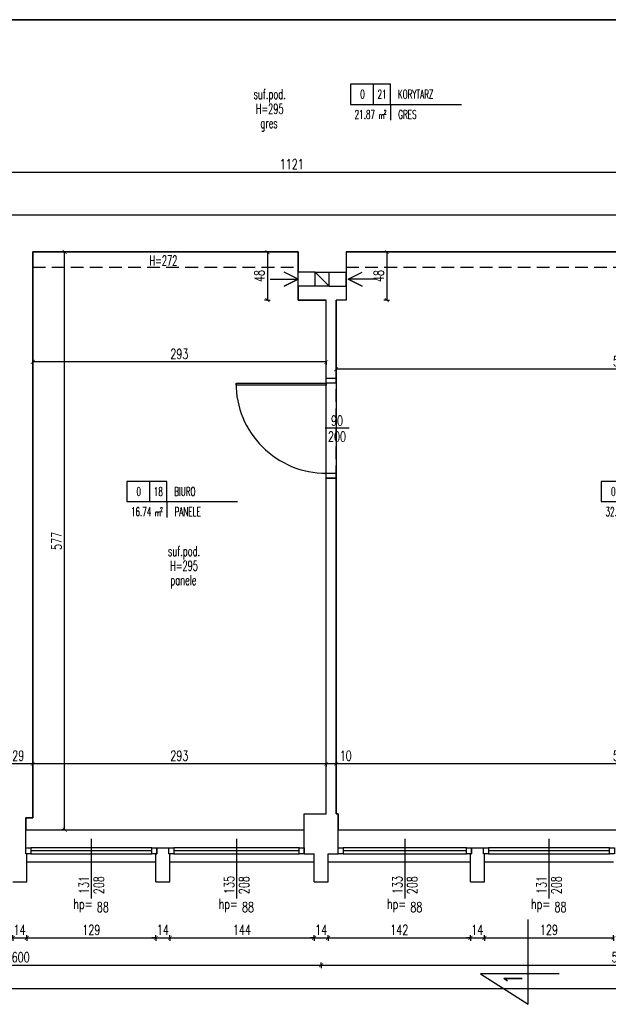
# Model space of a CAD drawing. Extents: x 36663 to 42423, y 7313 to 12123.
# Tile 3 of 54: x 37688 to 38275, y 7355 to 8339. Entities that reach past the tile are written whole.
import ezdxf
from ezdxf.enums import TextEntityAlignment as Align

# ---------------------------------------------------------------- set-up
doc = ezdxf.new("R2010")
doc.units = 0
doc.header["$MEASUREMENT"] = 0
doc.header["$PDMODE"] = 35
doc.header["$PDSIZE"] = 3
doc.linetypes.add('DASHED', pattern=[19.05, 12.7, -6.35])
for name, color, linetype in [('W_area_1', 5, 'Continuous'), ('W_drzwi', 1, 'Continuous'), ('W_linia przek', 5, 'Continuous'), ('W_niewidoczne', 24, 'DASHED'), ('W_okna', 1, 'Continuous'), ('W_okna_txt', 1, 'Continuous'), ('W_opis_pomieszczen', 1, 'Continuous'), ('W_opisy', 2, 'Continuous'), ('W_podciagi', 252, 'DASHED'), ('W_posadzka', 4, 'Continuous'), ('W_przekrojowa', 6, 'Continuous'), ('W_rama_okna', 2, 'Continuous'), ('W_szklo', 4, 'Continuous'), ('W_went-str', 21, 'Continuous'), ('W_widok', 21, 'Continuous'), ('W_wymiary', 1, 'Continuous')]:
    doc.layers.add(name, color=color, linetype=linetype)
doc.styles.add('c20', font='simplex.shx', dxfattribs={"width": 0.7})
doc.styles.add('Romans', font='simplex.shx', dxfattribs={"width": 0.6})
doc.dimstyles.new('c20_50', dxfattribs={"dimscale": 0.5, "dimtxt": 20, "dimasz": 8, "dimexe": 1.25, "dimexo": 0.625, "dimgap": 6, "dimtad": 1, "dimdec": 0, "dimrnd": 1, "dimtxsty": 'c20', "dimblk": 'ARCHTICK', "dimcen": 0, "dimse1": 1, "dimse2": 1, "dimclrd": 1, "dimclrt": 2, "dimadec": 0, "dimazin": 0, "dimtfac": 1, "dimtdec": 0, "dimtix": 1, "dimtmove": 1, "dimatfit": 3, "dimldrblk": 'ARCHTICK', "dimfxl": 1.25, "dimarcsym": 0})

# ---------------------------------------------------------------- blocks, each defined once
blk = doc.blocks.new('_ArchTick')
at = {"color": 2}
for q in [(0, 0.7), (0, -0.7)]:
    blk.add_line((0, 0), q, dxfattribs=at)
at = {"color": 0, "linetype": 'ByBlock', "const_width": 0.15}
blk.add_lwpolyline([(-0.5, -0.5), (0.5, 0.5)], dxfattribs=at)
blk = doc.blocks.new('*D69')
at = {"layer": 'Defpoints', "color": 0, "transparency": 16777216}
for p in [(37680.72, 7477.53), (37694.72, 7477.53), (37694.72, 7421.51)]:
    blk.add_point(p, dxfattribs=at)
at = {"layer": 'W_wymiary', "color": 1, "lineweight": -2, "transparency": 16777216}
for p, q in [((37680.72, 7421.51), (37676.72, 7421.51)), ((37680.72, 7421.51), (37694.72, 7421.51)), ((37694.72, 7421.51), (37698.72, 7421.51))]:
    blk.add_line(p, q, dxfattribs=at)
at = {"layer": 'W_wymiary', "color": 1, "lineweight": -2, "transparency": 16777216, "xscale": 4, "yscale": 4, "zscale": 4}
blk.add_blockref('_ArchTick', (37680.72, 7421.51), dxfattribs=at)
at = {"layer": 'W_wymiary', "color": 1, "lineweight": -2, "transparency": 16777216, "xscale": 4, "yscale": 4, "zscale": 4, "rotation": 180}
blk.add_blockref('_ArchTick', (37694.72, 7421.51), dxfattribs=at)
at = {"layer": 'W_wymiary', "color": 2, "transparency": 16777216, "insert": (37687.72, 7429.51), "char_height": 10, "attachment_point": 5, "style": 'c20'}
blk.add_mtext('14', dxfattribs=at)
blk = doc.blocks.new('*D70')
at = {"layer": 'Defpoints', "color": 0, "transparency": 16777216}
for p in [(37694.72, 7477.53), (37823.72, 7477.53), (37823.72, 7421.51)]:
    blk.add_point(p, dxfattribs=at)
at = {"layer": 'W_wymiary', "color": 1, "lineweight": -2, "transparency": 16777216}
blk.add_line((37694.72, 7421.51), (37823.72, 7421.51), dxfattribs=at)
at = {"layer": 'W_wymiary', "color": 1, "lineweight": -2, "transparency": 16777216, "xscale": 4, "yscale": 4, "zscale": 4, "rotation": 180}
blk.add_blockref('_ArchTick', (37694.72, 7421.51), dxfattribs=at)
at = {"layer": 'W_wymiary', "color": 1, "lineweight": -2, "transparency": 16777216, "xscale": 4, "yscale": 4, "zscale": 4}
blk.add_blockref('_ArchTick', (37823.72, 7421.51), dxfattribs=at)
at = {"layer": 'W_wymiary', "color": 2, "transparency": 16777216, "insert": (37759.22, 7429.51), "char_height": 10, "attachment_point": 5, "style": 'c20'}
blk.add_mtext('129', dxfattribs=at)
blk = doc.blocks.new('*D71')
at = {"layer": 'Defpoints', "color": 0, "transparency": 16777216}
for p in [(37823.72, 7477.53), (37837.72, 7477.53), (37837.72, 7421.51)]:
    blk.add_point(p, dxfattribs=at)
at = {"layer": 'W_wymiary', "color": 1, "lineweight": -2, "transparency": 16777216}
for p, q in [((37823.72, 7421.51), (37819.72, 7421.51)), ((37823.72, 7421.51), (37837.72, 7421.51)), ((37837.72, 7421.51), (37841.72, 7421.51))]:
    blk.add_line(p, q, dxfattribs=at)
at = {"layer": 'W_wymiary', "color": 1, "lineweight": -2, "transparency": 16777216, "xscale": 4, "yscale": 4, "zscale": 4}
blk.add_blockref('_ArchTick', (37823.72, 7421.51), dxfattribs=at)
at = {"layer": 'W_wymiary', "color": 1, "lineweight": -2, "transparency": 16777216, "xscale": 4, "yscale": 4, "zscale": 4, "rotation": 180}
blk.add_blockref('_ArchTick', (37837.72, 7421.51), dxfattribs=at)
at = {"layer": 'W_wymiary', "color": 2, "transparency": 16777216, "insert": (37830.72, 7429.51), "char_height": 10, "attachment_point": 5, "style": 'c20'}
blk.add_mtext('14', dxfattribs=at)
blk = doc.blocks.new('*D72')
at = {"layer": 'Defpoints', "color": 0, "transparency": 16777216}
for p in [(37837.72, 7477.53), (37981.72, 7477.53), (37981.72, 7421.51)]:
    blk.add_point(p, dxfattribs=at)
at = {"layer": 'W_wymiary', "color": 1, "lineweight": -2, "transparency": 16777216}
blk.add_line((37837.72, 7421.51), (37981.72, 7421.51), dxfattribs=at)
at = {"layer": 'W_wymiary', "color": 1, "lineweight": -2, "transparency": 16777216, "xscale": 4, "yscale": 4, "zscale": 4, "rotation": 180}
blk.add_blockref('_ArchTick', (37837.72, 7421.51), dxfattribs=at)
at = {"layer": 'W_wymiary', "color": 1, "lineweight": -2, "transparency": 16777216, "xscale": 4, "yscale": 4, "zscale": 4}
blk.add_blockref('_ArchTick', (37981.72, 7421.51), dxfattribs=at)
at = {"layer": 'W_wymiary', "color": 2, "transparency": 16777216, "insert": (37909.72, 7429.51), "char_height": 10, "attachment_point": 5, "style": 'c20'}
blk.add_mtext('144', dxfattribs=at)
blk = doc.blocks.new('*D73')
at = {"layer": 'Defpoints', "color": 0, "transparency": 16777216}
for p in [(37981.72, 7477.53), (37995.72, 7477.53), (37995.72, 7421.51)]:
    blk.add_point(p, dxfattribs=at)
at = {"layer": 'W_wymiary', "color": 1, "lineweight": -2, "transparency": 16777216}
for p, q in [((37981.72, 7421.51), (37977.72, 7421.51)), ((37981.72, 7421.51), (37995.72, 7421.51)), ((37995.72, 7421.51), (37999.72, 7421.51))]:
    blk.add_line(p, q, dxfattribs=at)
at = {"layer": 'W_wymiary', "color": 1, "lineweight": -2, "transparency": 16777216, "xscale": 4, "yscale": 4, "zscale": 4}
blk.add_blockref('_ArchTick', (37981.72, 7421.51), dxfattribs=at)
at = {"layer": 'W_wymiary', "color": 1, "lineweight": -2, "transparency": 16777216, "xscale": 4, "yscale": 4, "zscale": 4, "rotation": 180}
blk.add_blockref('_ArchTick', (37995.72, 7421.51), dxfattribs=at)
at = {"layer": 'W_wymiary', "color": 2, "transparency": 16777216, "insert": (37988.72, 7429.51), "char_height": 10, "attachment_point": 5, "style": 'c20'}
blk.add_mtext('14', dxfattribs=at)
blk = doc.blocks.new('*D74')
at = {"layer": 'Defpoints', "color": 0, "transparency": 16777216}
for p in [(37995.72, 7477.53), (38137.72, 7477.53), (38137.72, 7421.51)]:
    blk.add_point(p, dxfattribs=at)
at = {"layer": 'W_wymiary', "color": 1, "lineweight": -2, "transparency": 16777216}
blk.add_line((37995.72, 7421.51), (38137.72, 7421.51), dxfattribs=at)
at = {"layer": 'W_wymiary', "color": 1, "lineweight": -2, "transparency": 16777216, "xscale": 4, "yscale": 4, "zscale": 4, "rotation": 180}
blk.add_blockref('_ArchTick', (37995.72, 7421.51), dxfattribs=at)
at = {"layer": 'W_wymiary', "color": 1, "lineweight": -2, "transparency": 16777216, "xscale": 4, "yscale": 4, "zscale": 4}
blk.add_blockref('_ArchTick', (38137.72, 7421.51), dxfattribs=at)
at = {"layer": 'W_wymiary', "color": 2, "transparency": 16777216, "insert": (38066.72, 7429.51), "char_height": 10, "attachment_point": 5, "style": 'c20'}
blk.add_mtext('142', dxfattribs=at)
blk = doc.blocks.new('*D75')
at = {"layer": 'Defpoints', "color": 0, "transparency": 16777216}
for p in [(38137.72, 7477.53), (38151.72, 7477.53), (38151.72, 7421.51)]:
    blk.add_point(p, dxfattribs=at)
at = {"layer": 'W_wymiary', "color": 1, "lineweight": -2, "transparency": 16777216}
for p, q in [((38137.72, 7421.51), (38133.72, 7421.51)), ((38137.72, 7421.51), (38151.72, 7421.51)), ((38151.72, 7421.51), (38155.72, 7421.51))]:
    blk.add_line(p, q, dxfattribs=at)
at = {"layer": 'W_wymiary', "color": 1, "lineweight": -2, "transparency": 16777216, "xscale": 4, "yscale": 4, "zscale": 4}
blk.add_blockref('_ArchTick', (38137.72, 7421.51), dxfattribs=at)
at = {"layer": 'W_wymiary', "color": 1, "lineweight": -2, "transparency": 16777216, "xscale": 4, "yscale": 4, "zscale": 4, "rotation": 180}
blk.add_blockref('_ArchTick', (38151.72, 7421.51), dxfattribs=at)
at = {"layer": 'W_wymiary', "color": 2, "transparency": 16777216, "insert": (38144.72, 7429.51), "char_height": 10, "attachment_point": 5, "style": 'c20'}
blk.add_mtext('14', dxfattribs=at)
blk = doc.blocks.new('*D76')
at = {"layer": 'Defpoints', "color": 0, "transparency": 16777216}
for p in [(38151.72, 7477.53), (38280.72, 7477.53), (38280.72, 7421.51)]:
    blk.add_point(p, dxfattribs=at)
at = {"layer": 'W_wymiary', "color": 1, "lineweight": -2, "transparency": 16777216}
blk.add_line((38151.72, 7421.51), (38280.72, 7421.51), dxfattribs=at)
at = {"layer": 'W_wymiary', "color": 1, "lineweight": -2, "transparency": 16777216, "xscale": 4, "yscale": 4, "zscale": 4, "rotation": 180}
blk.add_blockref('_ArchTick', (38151.72, 7421.51), dxfattribs=at)
at = {"layer": 'W_wymiary', "color": 1, "lineweight": -2, "transparency": 16777216, "xscale": 4, "yscale": 4, "zscale": 4}
blk.add_blockref('_ArchTick', (38280.72, 7421.51), dxfattribs=at)
at = {"layer": 'W_wymiary', "color": 2, "transparency": 16777216, "insert": (38216.22, 7429.51), "char_height": 10, "attachment_point": 5, "style": 'c20'}
blk.add_mtext('129', dxfattribs=at)
blk = doc.blocks.new('*D85')
at = {"layer": 'Defpoints', "color": 0, "transparency": 16777216}
for p in [(37388.72, 7421.51), (37988.72, 7421.51), (37988.72, 7394.22)]:
    blk.add_point(p, dxfattribs=at)
at = {"layer": 'W_wymiary', "color": 1, "lineweight": -2, "transparency": 16777216}
blk.add_line((37388.72, 7394.22), (37988.72, 7394.22), dxfattribs=at)
at = {"layer": 'W_wymiary', "color": 1, "lineweight": -2, "transparency": 16777216, "xscale": 4, "yscale": 4, "zscale": 4, "rotation": 180}
blk.add_blockref('_ArchTick', (37388.72, 7394.22), dxfattribs=at)
at = {"layer": 'W_wymiary', "color": 1, "lineweight": -2, "transparency": 16777216, "xscale": 4, "yscale": 4, "zscale": 4}
blk.add_blockref('_ArchTick', (37988.72, 7394.22), dxfattribs=at)
at = {"layer": 'W_wymiary', "color": 2, "transparency": 16777216, "insert": (37688.72, 7402.22), "char_height": 10, "attachment_point": 5, "style": 'c20'}
blk.add_mtext('600', dxfattribs=at)
blk = doc.blocks.new('*D86')
at = {"layer": 'Defpoints', "color": 0, "transparency": 16777216}
for p in [(37988.72, 7421.51), (38586.72, 7421.51), (38586.72, 7394.22)]:
    blk.add_point(p, dxfattribs=at)
at = {"layer": 'W_wymiary', "color": 1, "lineweight": -2, "transparency": 16777216}
blk.add_line((37988.72, 7394.22), (38586.72, 7394.22), dxfattribs=at)
at = {"layer": 'W_wymiary', "color": 1, "lineweight": -2, "transparency": 16777216, "xscale": 4, "yscale": 4, "zscale": 4, "rotation": 180}
blk.add_blockref('_ArchTick', (37988.72, 7394.22), dxfattribs=at)
at = {"layer": 'W_wymiary', "color": 1, "lineweight": -2, "transparency": 16777216, "xscale": 4, "yscale": 4, "zscale": 4}
blk.add_blockref('_ArchTick', (38586.72, 7394.22), dxfattribs=at)
at = {"layer": 'W_wymiary', "color": 2, "transparency": 16777216, "insert": (38287.72, 7402.22), "char_height": 10, "attachment_point": 5, "style": 'c20'}
blk.add_mtext('598', dxfattribs=at)
blk = doc.blocks.new('*U130')
at = {"layer": 'W_okna'}
for p, q in [((126, 14), (5, 14)), ((5, 8), (126, 8))]:
    blk.add_line(p, q, dxfattribs=at)
at = {"layer": 'W_okna_txt', "color": 1}
blk.add_line((65.5, 22.82), (65.5, -36.65), dxfattribs=at)
at = {"layer": 'W_rama_okna'}
for points in [[(0, 8), (0, 14), (5, 14), (5, 8)], [(126, 8), (126, 14), (131, 14), (131, 8)]]:
    blk.add_lwpolyline(points, close=True, dxfattribs=at)
at = {"layer": 'W_szklo'}
blk.add_line((126, 11), (5, 11), dxfattribs=at)
at = {"color": 1, "style": 'c20', "width": 0.7}
blk.add_text('hp=', height=10, dxfattribs=at).set_placement((57.21, -42.06), align=Align.MIDDLE_CENTER)
blk.add_attdef('PARAPET', text='', height=10, dxfattribs=at).set_placement((36.01, 61.21), align=Align.MIDDLE_LEFT)
at = {"layer": 'W_okna_txt', "color": 1, "style": 'c20', "width": 0.7, "flags": 4}
for tag, p in [('SZER', (23.15, 39.17)), ('WYS', (38.02, 39.38))]:
    blk.add_attdef(tag, text='', height=10, rotation=90, dxfattribs=at).set_placement(p, align=Align.MIDDLE_CENTER)
blk = doc.blocks.new('*U139')
at = {"layer": 'W_okna'}
for p, q in [((130, 14), (5, 14)), ((5, 8), (130, 8))]:
    blk.add_line(p, q, dxfattribs=at)
at = {"layer": 'W_okna_txt', "color": 1}
blk.add_line((67.5, 22.82), (67.5, -36.65), dxfattribs=at)
at = {"layer": 'W_rama_okna'}
for points in [[(0, 8), (0, 14), (5, 14), (5, 8)], [(130, 8), (130, 14), (135, 14), (135, 8)]]:
    blk.add_lwpolyline(points, close=True, dxfattribs=at)
at = {"layer": 'W_szklo'}
blk.add_line((130, 11), (5, 11), dxfattribs=at)
at = {"color": 1, "style": 'c20', "width": 0.7}
blk.add_text('hp=', height=10, dxfattribs=at).set_placement((59.21, -42.06), align=Align.MIDDLE_CENTER)
blk.add_attdef('PARAPET', text='', height=10, dxfattribs=at).set_placement((36.01, 61.21), align=Align.MIDDLE_LEFT)
at = {"layer": 'W_okna_txt', "color": 1, "style": 'c20', "width": 0.7, "flags": 4}
for tag, p in [('SZER', (23.15, 39.17)), ('WYS', (38.02, 39.38))]:
    blk.add_attdef(tag, text='', height=10, rotation=90, dxfattribs=at).set_placement(p, align=Align.MIDDLE_CENTER)
blk = doc.blocks.new('*U138')
at = {"layer": 'W_okna'}
for p, q in [((128, 14), (5, 14)), ((5, 8), (128, 8))]:
    blk.add_line(p, q, dxfattribs=at)
at = {"layer": 'W_okna_txt', "color": 1}
blk.add_line((66.5, 22.82), (66.5, -36.65), dxfattribs=at)
at = {"layer": 'W_rama_okna'}
for points in [[(0, 8), (0, 14), (5, 14), (5, 8)], [(128, 8), (128, 14), (133, 14), (133, 8)]]:
    blk.add_lwpolyline(points, close=True, dxfattribs=at)
at = {"layer": 'W_szklo'}
blk.add_line((128, 11), (5, 11), dxfattribs=at)
at = {"color": 1, "style": 'c20', "width": 0.7}
blk.add_text('hp=', height=10, dxfattribs=at).set_placement((58.21, -42.06), align=Align.MIDDLE_CENTER)
blk.add_attdef('PARAPET', text='', height=10, dxfattribs=at).set_placement((36.01, 61.21), align=Align.MIDDLE_LEFT)
at = {"layer": 'W_okna_txt', "color": 1, "style": 'c20', "width": 0.7, "flags": 4}
for tag, p in [('SZER', (23.15, 39.17)), ('WYS', (38.02, 39.38))]:
    blk.add_attdef(tag, text='', height=10, rotation=90, dxfattribs=at).set_placement(p, align=Align.MIDDLE_CENTER)
blk = doc.blocks.new('*D234')
at = {"layer": 'Defpoints', "color": 0, "transparency": 16777216}
for p in [(38003.72, 7595.46), (38574.72, 7579.74), (38003.72, 7566.68)]:
    blk.add_point(p, dxfattribs=at)
at = {"layer": 'W_wymiary', "color": 1, "lineweight": -2, "transparency": 16777216}
blk.add_line((38574.72, 7595.46), (38003.72, 7595.46), dxfattribs=at)
at = {"layer": 'W_wymiary', "color": 1, "lineweight": -2, "transparency": 16777216, "xscale": 4, "yscale": 4, "zscale": 4, "rotation": 180}
blk.add_blockref('_ArchTick', (38003.72, 7595.46), dxfattribs=at)
at = {"layer": 'W_wymiary', "color": 1, "lineweight": -2, "transparency": 16777216, "xscale": 4, "yscale": 4, "zscale": 4}
blk.add_blockref('_ArchTick', (38574.72, 7595.46), dxfattribs=at)
at = {"layer": 'W_wymiary', "color": 2, "transparency": 16777216, "insert": (38289.22, 7603.46), "char_height": 10, "attachment_point": 5, "style": 'c20'}
blk.add_mtext('571', dxfattribs=at)
blk = doc.blocks.new('*D235')
at = {"layer": 'Defpoints', "color": 0, "transparency": 16777216}
for p in [(37993.72, 7595.46), (37993.72, 7576.28), (38003.72, 7566.68)]:
    blk.add_point(p, dxfattribs=at)
at = {"layer": 'W_wymiary', "color": 1, "lineweight": -2, "transparency": 16777216}
blk.add_line((38003.72, 7595.46), (37993.72, 7595.46), dxfattribs=at)
at = {"layer": 'W_wymiary', "color": 1, "lineweight": -2, "transparency": 16777216, "xscale": 4, "yscale": 4, "zscale": 4, "rotation": 180}
blk.add_blockref('_ArchTick', (37993.72, 7595.46), dxfattribs=at)
at = {"layer": 'W_wymiary', "color": 1, "lineweight": -2, "transparency": 16777216, "xscale": 4, "yscale": 4, "zscale": 4}
blk.add_blockref('_ArchTick', (38003.72, 7595.46), dxfattribs=at)
at = {"layer": 'W_wymiary', "color": 2, "transparency": 16777216, "insert": (38013.32, 7603.46), "char_height": 10, "attachment_point": 5, "style": 'c20'}
blk.add_mtext('10', dxfattribs=at)
blk = doc.blocks.new('*D236')
at = {"layer": 'Defpoints', "color": 0, "transparency": 16777216}
for p in [(37700.72, 7595.46), (37993.72, 7576.28), (37700.72, 7562.13)]:
    blk.add_point(p, dxfattribs=at)
at = {"layer": 'W_wymiary', "color": 1, "lineweight": -2, "transparency": 16777216}
blk.add_line((37993.72, 7595.46), (37700.72, 7595.46), dxfattribs=at)
at = {"layer": 'W_wymiary', "color": 1, "lineweight": -2, "transparency": 16777216, "xscale": 4, "yscale": 4, "zscale": 4, "rotation": 180}
blk.add_blockref('_ArchTick', (37700.72, 7595.46), dxfattribs=at)
at = {"layer": 'W_wymiary', "color": 1, "lineweight": -2, "transparency": 16777216, "xscale": 4, "yscale": 4, "zscale": 4}
blk.add_blockref('_ArchTick', (37993.72, 7595.46), dxfattribs=at)
at = {"layer": 'W_wymiary', "color": 2, "transparency": 16777216, "insert": (37847.22, 7603.46), "char_height": 10, "attachment_point": 5, "style": 'c20'}
blk.add_mtext('293', dxfattribs=at)
blk = doc.blocks.new('*D237')
at = {"layer": 'Defpoints', "color": 0, "transparency": 16777216}
for p in [(37671.72, 7595.46), (37671.72, 7562.13), (37700.72, 7562.13)]:
    blk.add_point(p, dxfattribs=at)
at = {"layer": 'W_wymiary', "color": 1, "lineweight": -2, "transparency": 16777216}
blk.add_line((37700.72, 7595.46), (37671.72, 7595.46), dxfattribs=at)
at = {"layer": 'W_wymiary', "color": 1, "lineweight": -2, "transparency": 16777216, "xscale": 4, "yscale": 4, "zscale": 4, "rotation": 180}
blk.add_blockref('_ArchTick', (37671.72, 7595.46), dxfattribs=at)
at = {"layer": 'W_wymiary', "color": 1, "lineweight": -2, "transparency": 16777216, "xscale": 4, "yscale": 4, "zscale": 4}
blk.add_blockref('_ArchTick', (37700.72, 7595.46), dxfattribs=at)
at = {"layer": 'W_wymiary', "color": 2, "transparency": 16777216, "insert": (37686.22, 7603.46), "char_height": 10, "attachment_point": 5, "style": 'c20'}
blk.add_mtext('29', dxfattribs=at)
blk = doc.blocks.new('*D243')
at = {"layer": 'Defpoints', "color": 0, "transparency": 16777216}
for p in [(38520.11, 8186.28), (37398.72, 8143.53), (38520.11, 8143.53)]:
    blk.add_point(p, dxfattribs=at)
at = {"layer": 'W_wymiary', "color": 1, "lineweight": -2, "transparency": 16777216}
blk.add_line((37398.72, 8186.28), (38520.11, 8186.28), dxfattribs=at)
at = {"layer": 'W_wymiary', "color": 1, "lineweight": -2, "transparency": 16777216, "xscale": 4, "yscale": 4, "zscale": 4, "rotation": 180}
blk.add_blockref('_ArchTick', (37398.72, 8186.28), dxfattribs=at)
at = {"layer": 'W_wymiary', "color": 1, "lineweight": -2, "transparency": 16777216, "xscale": 4, "yscale": 4, "zscale": 4}
blk.add_blockref('_ArchTick', (38520.11, 8186.28), dxfattribs=at)
at = {"layer": 'W_wymiary', "color": 2, "transparency": 16777216, "insert": (37959.41, 8194.28), "char_height": 10, "attachment_point": 5, "style": 'c20'}
blk.add_mtext('1121', dxfattribs=at)
blk = doc.blocks.new('*D252')
at = {"layer": 'Defpoints', "color": 0, "transparency": 16777216}
for p in [(37732.62, 8106.53), (37739.58, 8106.53), (37739.58, 7529.53)]:
    blk.add_point(p, dxfattribs=at)
at = {"layer": 'W_wymiary', "color": 1, "lineweight": -2, "transparency": 16777216}
blk.add_line((37732.62, 7529.53), (37732.62, 8106.53), dxfattribs=at)
at = {"layer": 'W_wymiary', "color": 1, "lineweight": -2, "transparency": 16777216, "xscale": 4, "yscale": 4, "zscale": 4}
for p, rotation in [((37732.62, 8106.53), 90), ((37732.62, 7529.53), 270)]:
    blk.add_blockref('_ArchTick', p, dxfattribs=dict(at, rotation=rotation))
at = {"layer": 'W_wymiary', "color": 2, "transparency": 16777216, "insert": (37724.62, 7818.03), "char_height": 10, "attachment_point": 5, "rotation": 90, "style": 'c20'}
blk.add_mtext('577', dxfattribs=at)
blk = doc.blocks.new('*U253')
at = {"color": 1}
blk.add_line((114, 7), (114, -17), dxfattribs=at)
at = {"layer": 'W_drzwi', "color": 2}
for points in [[(64, -6), (69, -6), (69, -16), (64, -16)], [(159, -6), (164, -6), (164, -16), (159, -16)], [(69, -16), (71, -16), (71, -106), (69, -106)]]:
    blk.add_lwpolyline(points, close=True, dxfattribs=at)
at = {"layer": 'W_drzwi'}
blk.add_arc((69, -16), 90, 270, 0, dxfattribs=at)
at = {"color": 1, "style": 'c20', "width": 0.7}
for tag, p in [('SZER', (42.41, -5.22)), ('WYS', (58.37, -5.22))]:
    blk.add_attdef(tag, text='', height=10, rotation=90, dxfattribs=at).set_placement(p, align=Align.CENTER)
blk = doc.blocks.new('*D255')
at = {"layer": 'Defpoints', "color": 0, "transparency": 16777216}
for p in [(38003.72, 8004.18), (38574.72, 7994.98), (38003.72, 7989.52)]:
    blk.add_point(p, dxfattribs=at)
at = {"layer": 'W_wymiary', "color": 1, "lineweight": -2, "transparency": 16777216}
blk.add_line((38574.72, 7989.52), (38003.72, 7989.52), dxfattribs=at)
at = {"layer": 'W_wymiary', "color": 1, "lineweight": -2, "transparency": 16777216, "xscale": 4, "yscale": 4, "zscale": 4, "rotation": 180}
blk.add_blockref('_ArchTick', (38003.72, 7989.52), dxfattribs=at)
at = {"layer": 'W_wymiary', "color": 1, "lineweight": -2, "transparency": 16777216, "xscale": 4, "yscale": 4, "zscale": 4}
blk.add_blockref('_ArchTick', (38574.72, 7989.52), dxfattribs=at)
at = {"layer": 'W_wymiary', "color": 2, "transparency": 16777216, "insert": (38289.22, 7997.52), "char_height": 10, "attachment_point": 5, "style": 'c20'}
blk.add_mtext('571', dxfattribs=at)
blk = doc.blocks.new('*D256')
at = {"layer": 'Defpoints', "color": 0, "transparency": 16777216}
for p in [(37700.72, 8019.53), (37993.72, 8019.53), (37700.72, 7996.71)]:
    blk.add_point(p, dxfattribs=at)
at = {"layer": 'W_wymiary', "color": 1, "lineweight": -2, "transparency": 16777216}
blk.add_line((37993.72, 7996.71), (37700.72, 7996.71), dxfattribs=at)
at = {"layer": 'W_wymiary', "color": 1, "lineweight": -2, "transparency": 16777216, "xscale": 4, "yscale": 4, "zscale": 4, "rotation": 180}
blk.add_blockref('_ArchTick', (37700.72, 7996.71), dxfattribs=at)
at = {"layer": 'W_wymiary', "color": 1, "lineweight": -2, "transparency": 16777216, "xscale": 4, "yscale": 4, "zscale": 4}
blk.add_blockref('_ArchTick', (37993.72, 7996.71), dxfattribs=at)
at = {"layer": 'W_wymiary', "color": 2, "transparency": 16777216, "insert": (37847.22, 8004.71), "char_height": 10, "attachment_point": 5, "style": 'c20'}
blk.add_mtext('293', dxfattribs=at)
blk = doc.blocks.new('*D259')
at = {"layer": 'Defpoints', "color": 0, "transparency": 16777216}
for p in [(37965.72, 8106.53), (37935.07, 8058.53), (37965.72, 8058.53)]:
    blk.add_point(p, dxfattribs=at)
at = {"layer": 'W_wymiary', "color": 1, "lineweight": -2, "transparency": 16777216}
blk.add_line((37935.07, 8106.53), (37935.07, 8058.53), dxfattribs=at)
at = {"layer": 'W_wymiary', "color": 1, "lineweight": -2, "transparency": 16777216, "xscale": 4, "yscale": 4, "zscale": 4}
for p, rotation in [((37935.07, 8106.53), 90), ((37935.07, 8058.53), 270)]:
    blk.add_blockref('_ArchTick', p, dxfattribs=dict(at, rotation=rotation))
at = {"layer": 'W_wymiary', "color": 2, "transparency": 16777216, "insert": (37927.07, 8082.53), "char_height": 10, "attachment_point": 5, "rotation": 90, "style": 'c20'}
blk.add_mtext('48', dxfattribs=at)
blk = doc.blocks.new('*D260')
at = {"layer": 'Defpoints', "color": 0, "transparency": 16777216}
for p in [(38013.72, 8106.53), (38013.72, 8058.53), (38054.26, 8058.53)]:
    blk.add_point(p, dxfattribs=at)
at = {"layer": 'W_wymiary', "color": 1, "lineweight": -2, "transparency": 16777216}
blk.add_line((38054.26, 8106.53), (38054.26, 8058.53), dxfattribs=at)
at = {"layer": 'W_wymiary', "color": 1, "lineweight": -2, "transparency": 16777216, "xscale": 4, "yscale": 4, "zscale": 4}
for p, rotation in [((38054.26, 8106.53), 90), ((38054.26, 8058.53), 270)]:
    blk.add_blockref('_ArchTick', p, dxfattribs=dict(at, rotation=rotation))
at = {"layer": 'W_wymiary', "color": 2, "transparency": 16777216, "insert": (38046.26, 8082.53), "char_height": 10, "attachment_point": 5, "rotation": 90, "style": 'c20'}
blk.add_mtext('48', dxfattribs=at)
blk = doc.blocks.new('*D306')
at = {"layer": 'Defpoints', "color": 0, "transparency": 16777216}
for p in [(36741.24, 7517.85), (40161.56, 7477.53), (40161.56, 7371.12)]:
    blk.add_point(p, dxfattribs=at)
at = {"layer": 'W_wymiary', "color": 1, "lineweight": -2, "transparency": 16777216}
blk.add_line((36741.24, 7371.12), (40161.56, 7371.12), dxfattribs=at)
at = {"layer": 'W_wymiary', "color": 1, "lineweight": -2, "transparency": 16777216, "xscale": 4, "yscale": 4, "zscale": 4, "rotation": 180}
blk.add_blockref('_ArchTick', (36741.24, 7371.12), dxfattribs=at)
at = {"layer": 'W_wymiary', "color": 1, "lineweight": -2, "transparency": 16777216, "xscale": 4, "yscale": 4, "zscale": 4}
blk.add_blockref('_ArchTick', (40161.56, 7371.12), dxfattribs=at)
at = {"layer": 'W_wymiary', "color": 2, "transparency": 16777216, "insert": (38451.4, 7379.12), "char_height": 10, "attachment_point": 5, "style": 'c20'}
blk.add_mtext('3420', dxfattribs=at)
blk = doc.blocks.new('POM')
at = {"color": 1}
for p, q in [((28.5, 0), (28.5, -25)), ((50, -25), (138.5, -25)), ((50, -25), (50, -44.9))]:
    blk.add_line(p, q, dxfattribs=at)
blk.add_lwpolyline([(0, -25), (50, -25), (50, 0), (0, 0)], close=True, dxfattribs=at)
at = {"color": 2, "style": 'Romans', "width": 0.6}
for s, height, p in [('2', 5.4, (41.7, -37.6)), ('m', 8, (35.1, -43.2))]:
    blk.add_text(s, height=height, dxfattribs=at).set_placement(p)
for tag, p in [('0', (15, -17.9)), ('88', (39.5, -17.9))]:
    blk.add_attdef(tag, text='', height=11, dxfattribs=at).set_placement(p, align=Align.CENTER)
for tag, p in [('POKOJ-DZIENNY', (59.3, -17.9)), ('WYKŁADZINA', (59.7, -43.1))]:
    blk.add_attdef(tag, p, '', height=11, dxfattribs=at)
blk.add_attdef('22.22', text='', height=11, dxfattribs=at).set_placement((30.7, -43.1), align=Align.RIGHT)

msp = doc.modelspace()

# ---------------------------------------------------------------- linework, layer by layer
at = {"layer": 'W_area_1'}
for points in [[(38520.11, 8322.53), (38520.11, 8338.53), (37398.72, 8338.53), (37398.72, 8291.53), (37398.72, 8201.53), (37398.72, 8143.53), (37573.72, 8143.53), (37663.72, 8143.53), (38388.11, 8143.53), (38478.11, 8143.53), (38520.11, 8143.53), (38520.11, 8159.53)], [(37993.72, 7980.53), (37993.72, 8058.53), (37965.72, 8058.53), (37965.72, 8072.53), (37965.72, 8086.53), (37965.72, 8106.53), (37700.72, 8106.53), (37700.72, 7541.53), (37693.72, 7541.53), (37693.72, 7529.53), (37971.72, 7529.53), (37971.72, 7545.53), (37993.72, 7545.53), (37993.72, 7880.53)], [(38574.72, 8016.53), (38559.72, 8016.53), (38559.72, 8030.53), (38559.72, 8044.53), (38559.72, 8106.53), (38478.11, 8106.53), (38388.11, 8106.53), (38013.72, 8106.53), (38013.72, 8086.53), (38013.72, 8072.53), (38013.72, 8058.53), (38003.72, 8058.53), (38003.72, 7980.53), (38003.72, 7880.53), (38003.72, 7545.53), (38005.72, 7545.53), (38005.72, 7529.53), (38569.72, 7529.53), (38569.72, 7546.53), (38574.72, 7546.53)]]:
    msp.add_lwpolyline(points, close=True, dxfattribs=at)
at = {"layer": 'W_linia przek'}
msp.add_lwpolyline([(38226.31, 7385.58), (38147.8, 7385.58), (38195.56, 7355.19), (38195.56, 7440.02)], dxfattribs=at)
at = {"layer": 'W_niewidoczne'}
for p, q in [((37993.72, 7880.53), (37993.72, 7980.53)), ((38003.72, 7880.53), (38003.72, 7980.53))]:
    msp.add_line(p, q, dxfattribs=at)
at = {"layer": 'W_podciagi'}
for p, q in [((37700.72, 8091.53), (37965.72, 8091.53)), ((38013.72, 8091.53), (38559.72, 8091.53))]:
    msp.add_line(p, q, dxfattribs=at)
at = {"layer": 'W_przekrojowa'}
for p, q in [((37398.72, 8338.53), (38520.11, 8338.53)), ((37663.72, 8143.53), (38388.11, 8143.53)), ((37700.72, 8106.53), (37965.72, 8106.53)), ((37700.72, 7541.53), (37700.72, 8106.53)), ((37965.72, 8106.53), (37965.72, 8086.53)), ((38013.72, 8106.53), (38388.11, 8106.53)), ((38013.72, 8106.53), (38013.72, 8086.53)), ((37982.72, 8086.53), (37965.72, 8086.53)), ((37996.72, 8086.53), (38013.72, 8086.53)), ((37965.72, 8072.53), (37965.72, 8058.53)), ((37982.72, 8072.53), (37965.72, 8072.53)), ((37996.72, 8072.53), (38013.72, 8072.53)), ((38013.72, 8072.53), (38013.72, 8058.53)), ((37965.72, 8058.53), (37993.72, 8058.53)), ((37993.72, 7980.53), (37993.72, 8058.53)), ((38003.72, 7980.53), (38003.72, 8058.53)), ((38013.72, 8058.53), (38003.72, 8058.53)), ((37993.72, 7980.53), (38003.72, 7980.53)), ((37993.72, 7545.53), (37993.72, 7880.53)), ((37993.72, 7880.53), (38003.72, 7880.53)), ((38003.72, 7545.53), (38003.72, 7880.53)), ((37971.72, 7511.53), (37971.72, 7545.53)), ((37971.72, 7545.53), (37993.72, 7545.53)), ((38005.72, 7545.53), (38003.72, 7545.53)), ((38005.72, 7511.53), (38005.72, 7545.53)), ((37693.72, 7511.53), (37693.72, 7541.53)), ((37693.72, 7541.53), (37700.72, 7541.53)), ((37693.72, 7505.53), (37693.72, 7511.53)), ((37694.72, 7505.53), (37693.72, 7505.53)), ((37694.72, 7477.53), (37694.72, 7505.53)), ((37823.72, 7477.53), (37823.72, 7505.53)), ((37823.72, 7505.53), (37824.72, 7505.53)), ((37824.72, 7511.53), (37836.72, 7511.53)), ((37824.72, 7505.53), (37824.72, 7511.53)), ((37836.72, 7505.53), (37836.72, 7511.53)), ((37837.72, 7505.53), (37836.72, 7505.53)), ((37837.72, 7477.53), (37837.72, 7505.53)), ((37971.72, 7505.53), (37971.72, 7511.53)), ((37971.72, 7505.53), (37981.72, 7505.53)), ((37981.72, 7477.53), (37981.72, 7505.53)), ((37995.72, 7477.53), (37995.72, 7505.53)), ((37995.72, 7505.53), (38005.72, 7505.53)), ((38005.72, 7505.53), (38005.72, 7511.53)), ((38137.72, 7477.53), (38137.72, 7505.53)), ((38137.72, 7505.53), (38138.72, 7505.53)), ((38138.72, 7511.53), (38150.72, 7511.53)), ((38138.72, 7505.53), (38138.72, 7511.53)), ((38150.72, 7505.53), (38150.72, 7511.53)), ((38151.72, 7505.53), (38150.72, 7505.53)), ((38151.72, 7477.53), (38151.72, 7505.53)), ((37680.72, 7477.53), (37694.72, 7477.53)), ((37823.72, 7477.53), (37837.72, 7477.53)), ((37981.72, 7477.53), (37995.72, 7477.53)), ((38137.72, 7477.53), (38151.72, 7477.53))]:
    msp.add_line(p, q, dxfattribs=at)
for points in [[(37982.72, 8086.53), (37996.72, 8086.53)], [(37996.72, 8072.53), (37982.72, 8072.53)]]:
    msp.add_lwpolyline(points, dxfattribs=at)
at = {"layer": 'W_went-str'}
for points in [[(37937.72, 8079.53), (37965.72, 8079.53), (37951.72, 8072.53), (37965.72, 8079.53), (37951.72, 8086.53)], [(38043.76, 8079.53), (38015.76, 8079.53), (38029.76, 8072.53), (38015.76, 8079.53), (38029.76, 8086.53)]]:
    msp.add_lwpolyline(points, dxfattribs=at)
at = {"layer": 'W_widok'}
for p, q in [((37965.72, 8072.53), (37965.72, 8086.53)), ((37982.72, 8086.53), (37996.72, 8072.53)), ((37982.72, 8072.53), (37982.72, 8086.53)), ((37996.72, 8072.53), (37996.72, 8086.53)), ((38013.72, 8072.53), (38013.72, 8086.53)), ((37693.72, 7529.53), (37971.72, 7529.53)), ((38005.72, 7529.53), (38569.72, 7529.53)), ((37694.72, 7497.53), (37823.72, 7497.53)), ((37837.72, 7497.53), (37981.72, 7497.53)), ((37995.72, 7497.53), (38137.72, 7497.53)), ((38151.72, 7497.53), (38280.72, 7497.53))]:
    msp.add_line(p, q, dxfattribs=at)

# ---------------------------------------------------------------- block references
at = {"layer": 'W_drzwi'}
ref = msp.add_blockref('*U253', (38009.72, 8044.53), dxfattribs=dict(at, rotation=270))
ref.add_attrib('SZER', '90', dxfattribs={"layer": '0', "color": 1, "height": 10, "style": 'c20', "width": 0.7}).set_placement((38004.51, 7933.12), align=Align.CENTER)
ref.add_attrib('WYS', '200', dxfattribs={"layer": '0', "color": 1, "height": 10, "style": 'c20', "width": 0.7}).set_placement((38004.51, 7917.16), align=Align.CENTER)
at = {"layer": 'W_okna'}
ref = msp.add_blockref('*U130', (37693.72, 7497.53), dxfattribs=at)
ref.add_attrib('SZER', '131', dxfattribs={"layer": 'W_okna_txt', "color": 1, "height": 10, "rotation": 90, "style": 'c20', "width": 0.7, "flags": 4}).set_placement((37751.88, 7474.36), align=Align.MIDDLE_CENTER)
ref.add_attrib('WYS', '208', dxfattribs={"layer": 'W_okna_txt', "color": 1, "height": 10, "rotation": 90, "style": 'c20', "width": 0.7, "flags": 4}).set_placement((37766.74, 7474.15), align=Align.MIDDLE_CENTER)
ref.add_attrib('PARAPET', '88', dxfattribs={"layer": '0', "color": 1, "height": 10, "style": 'c20', "width": 0.7}).set_placement((37764.74, 7452.32), align=Align.MIDDLE_LEFT)
ref = msp.add_blockref('*U139', (37836.72, 7497.53), dxfattribs=at)
ref.add_attrib('SZER', '135', dxfattribs={"layer": 'W_okna_txt', "color": 1, "height": 10, "rotation": 90, "style": 'c20', "width": 0.7, "flags": 4}).set_placement((37896.88, 7474.36), align=Align.MIDDLE_CENTER)
ref.add_attrib('WYS', '208', dxfattribs={"layer": 'W_okna_txt', "color": 1, "height": 10, "rotation": 90, "style": 'c20', "width": 0.7, "flags": 4}).set_placement((37911.74, 7474.15), align=Align.MIDDLE_CENTER)
ref.add_attrib('PARAPET', '88', dxfattribs={"layer": '0', "color": 1, "height": 10, "style": 'c20', "width": 0.7}).set_placement((37909.74, 7452.32), align=Align.MIDDLE_LEFT)
ref = msp.add_blockref('*U138', (38005.72, 7497.53), dxfattribs=at)
ref.add_attrib('SZER', '133', dxfattribs={"layer": 'W_okna_txt', "color": 1, "height": 10, "rotation": 90, "style": 'c20', "width": 0.7, "flags": 4}).set_placement((38064.88, 7474.36), align=Align.MIDDLE_CENTER)
ref.add_attrib('WYS', '208', dxfattribs={"layer": 'W_okna_txt', "color": 1, "height": 10, "rotation": 90, "style": 'c20', "width": 0.7, "flags": 4}).set_placement((38079.74, 7474.15), align=Align.MIDDLE_CENTER)
ref.add_attrib('PARAPET', '88', dxfattribs={"layer": '0', "color": 1, "height": 10, "style": 'c20', "width": 0.7}).set_placement((38077.74, 7452.32), align=Align.MIDDLE_LEFT)
ref = msp.add_blockref('*U130', (38150.72, 7497.53), dxfattribs=at)
ref.add_attrib('SZER', '131', dxfattribs={"layer": 'W_okna_txt', "color": 1, "height": 10, "rotation": 90, "style": 'c20', "width": 0.7, "flags": 4}).set_placement((38208.88, 7474.36), align=Align.MIDDLE_CENTER)
ref.add_attrib('WYS', '208', dxfattribs={"layer": 'W_okna_txt', "color": 1, "height": 10, "rotation": 90, "style": 'c20', "width": 0.7, "flags": 4}).set_placement((38223.74, 7474.15), align=Align.MIDDLE_CENTER)
ref.add_attrib('PARAPET', '88', dxfattribs={"layer": '0', "color": 1, "height": 10, "style": 'c20', "width": 0.7}).set_placement((38221.74, 7452.32), align=Align.MIDDLE_LEFT)
at = {"layer": 'W_opis_pomieszczen', "xscale": 0.8000000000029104, "yscale": 0.8000000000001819, "zscale": 0.8}
for p, values in [((38017.96, 8274), {'88': '21', '22.22': '21.87', 'POKOJ-DZIENNY': 'KORYTARZ', 'WYKŁADZINA': 'GRES', '0': '0'}), ((37794.57, 7877.27), {'88': '18', '22.22': '16.74', 'POKOJ-DZIENNY': 'BIURO', 'WYKŁADZINA': 'PANELE', '0': '0'}), ((38268.5, 7877.27), {'88': '17', '22.22': '32.75', 'POKOJ-DZIENNY': 'BIURO', 'WYKŁADZINA': 'PANELE', '0': '0'})]:
    msp.add_blockref('POM', p, dxfattribs=at).add_auto_attribs(values)

# ---------------------------------------------------------------- texts
at = {"layer": 'W_linia przek', "style": 'c20', "width": 0.6}
msp.add_text('1', height=18, rotation=90, dxfattribs=at).set_placement((38189.4, 7375.73))
at = {"layer": 'W_opisy', "style": 'c20', "width": 0.6}
for s, p in [('suf.pod.', (37937.34, 8264.27)), ('H=295', (37937.34, 8249.53)), ('H=272', (37831.22, 8097.92)), ('suf.pod.', (37851.81, 7807.88)), ('H=295', (37851.81, 7793.14))]:
    msp.add_text(s, height=10, dxfattribs=at).set_placement(p, align=Align.MIDDLE_CENTER)
at = {"layer": 'W_posadzka', "style": 'c20', "width": 0.6}
for s, p in [('gres', (37936.72, 8235.33)), ('panele', (37851.19, 7778.94))]:
    msp.add_text(s, height=10, dxfattribs=at).set_placement(p, align=Align.MIDDLE_CENTER)

# ---------------------------------------------------------------- dimensions: what is measured, and where the dimension line sits
at = {"layer": 'W_wymiary'}
for base, p1, p2, picture, middle in [((38520.11, 8186.28), (37398.72, 8143.53), (38520.11, 8143.53), '*D243', (37959.41, 8194.28)), ((37700.72, 7996.71), (37993.72, 8019.53), (37700.72, 8019.53), '*D256', (37847.22, 8004.71)), ((38003.72, 7989.52), (38574.72, 7994.98), (38003.72, 8004.18), '*D255', (38289.22, 7997.52)), ((37671.72, 7595.46), (37700.72, 7562.13), (37671.72, 7562.13), '*D237', (37686.22, 7603.46)), ((37700.72, 7595.46), (37993.72, 7576.28), (37700.72, 7562.13), '*D236', (37847.22, 7603.46)), ((38003.72, 7595.46), (38574.72, 7579.74), (38003.72, 7566.68), '*D234', (38289.22, 7603.46)), ((40161.56, 7371.12), (36741.24, 7517.85), (40161.56, 7477.53), '*D306', (38451.4, 7379.12)), ((37694.72, 7421.51), (37680.72, 7477.53), (37694.72, 7477.53), '*D69', (37687.72, 7429.51)), ((37823.72, 7421.51), (37694.72, 7477.53), (37823.72, 7477.53), '*D70', (37759.22, 7429.51)), ((37837.72, 7421.51), (37823.72, 7477.53), (37837.72, 7477.53), '*D71', (37830.72, 7429.51)), ((37981.72, 7421.51), (37837.72, 7477.53), (37981.72, 7477.53), '*D72', (37909.72, 7429.51)), ((37995.72, 7421.51), (37981.72, 7477.53), (37995.72, 7477.53), '*D73', (37988.72, 7429.51)), ((38137.72, 7421.51), (37995.72, 7477.53), (38137.72, 7477.53), '*D74', (38066.72, 7429.51)), ((38151.72, 7421.51), (38137.72, 7477.53), (38151.72, 7477.53), '*D75', (38144.72, 7429.51)), ((38280.72, 7421.51), (38151.72, 7477.53), (38280.72, 7477.53), '*D76', (38216.22, 7429.51)), ((37988.72, 7394.22), (37388.72, 7421.51), (37988.72, 7421.51), '*D85', (37688.72, 7402.22)), ((38586.72, 7394.22), (37988.72, 7421.51), (38586.72, 7421.51), '*D86', (38287.72, 7402.22))]:
    dim = msp.add_linear_dim(base=base, p1=p1, p2=p2, dimstyle='c20_50', dxfattribs=at)
    dim.commit()
    dim.dimension.update_dxf_attribs({"geometry": picture, "text_midpoint": middle})
for base, p1, p2, picture, middle in [((37732.62, 8106.53), (37739.58, 7529.53), (37739.58, 8106.53), '*D252', (37724.62, 7818.03)), ((37935.07, 8058.53), (37965.72, 8106.53), (37965.72, 8058.53), '*D259', (37927.07, 8082.53)), ((38054.26, 8058.53), (38013.72, 8106.53), (38013.72, 8058.53), '*D260', (38046.26, 8082.53))]:
    dim = msp.add_linear_dim(base=base, p1=p1, p2=p2, angle=90, dimstyle='c20_50', dxfattribs=at)
    dim.commit()
    dim.dimension.update_dxf_attribs({"geometry": picture, "text_midpoint": middle})
dim = msp.add_linear_dim(base=(37993.72, 7595.46), p1=(38003.72, 7566.68), p2=(37993.72, 7576.28), dimstyle='c20_50', dxfattribs=at)
dim.commit()
dim.dimension.update_dxf_attribs({"geometry": '*D235', "text_midpoint": (38013.32, 7595.46), "dimtype": 128})

doc.saveas('drawing.dxf')
